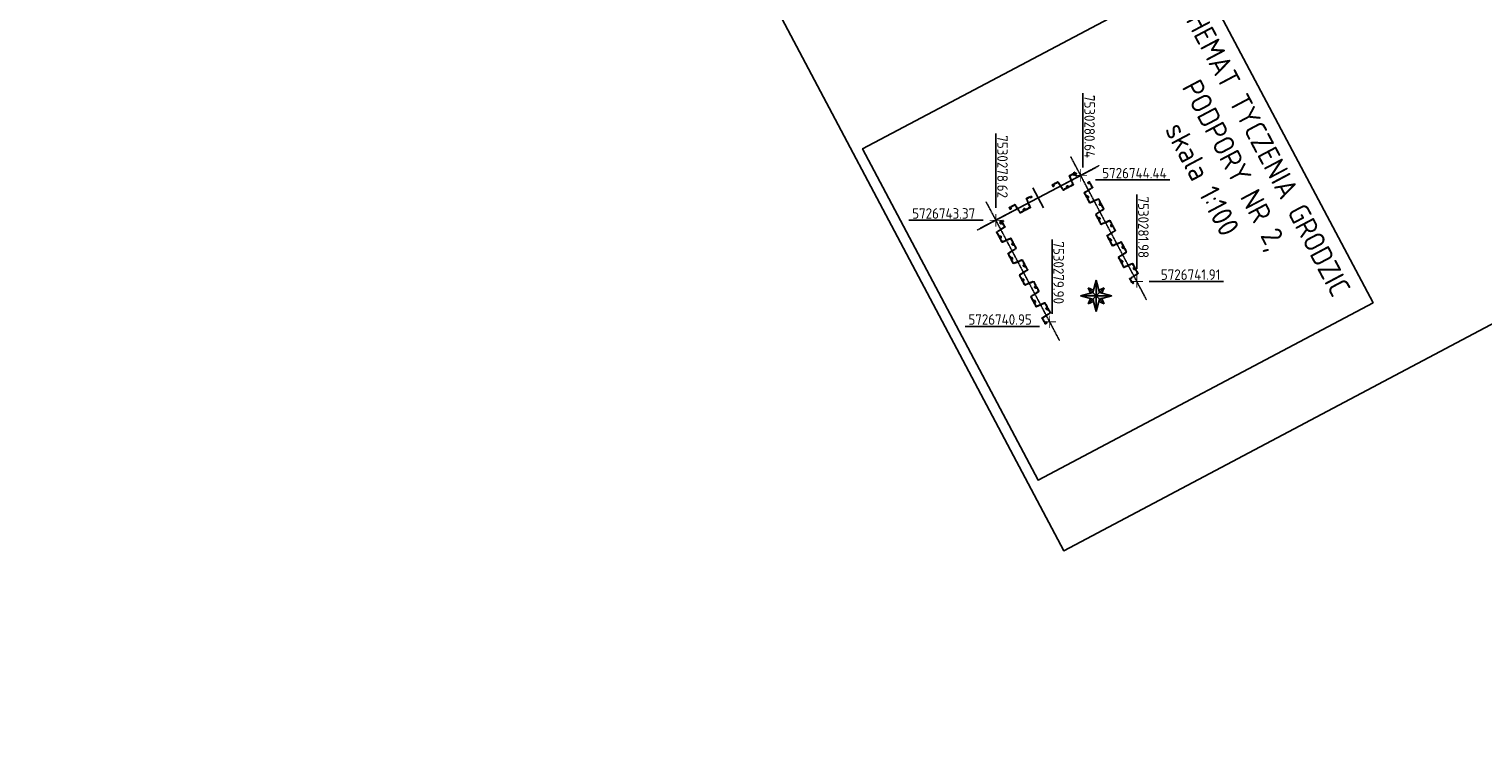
# Model space of a CAD drawing. Header units: millimetres. Extents: x -719417711 to 8331457056, y 1358857702 to 5726797456.
# Tile 41 of 71: x 7530358971 to 7530393651, y 5726571380 to 5726588266. Entities that reach past the tile are written whole.
import ezdxf

# ---------------------------------------------------------------- set-up
doc = ezdxf.new("R2010")
doc.units = ezdxf.units.MM
doc.linetypes.add('mp3', pattern=[6.25, 4.75, -1.5])
doc.linetypes.add('mp7a', pattern=[6.875, 4.75, -0.875, 0.375, -0.875])
for name, color, linetype in [('0 wymiar', 32, 'Continuous'), ('1 cienka', 4, 'Continuous'), ('2 osie 05', 4, 'mp7a'), ('3 przerywana 02', 6, 'mp3'), ('4 opis', 3, 'Continuous'), ('4 średnia', 3, 'Continuous'), ('5 gruba', 7, 'Continuous'), ('5 opis', 7, 'Continuous')]:
    doc.layers.add(name, color=color, linetype=linetype)
doc.layers.add('6 pomoc 01', color=1, linetype='Continuous', plot=False)
doc.layers.add('7 view', color=1, linetype='Continuous', plot=False)
doc.styles.add('M 1_100', font='geniso.shx', dxfattribs={"height": 250})
doc.styles.add('M 1_20', font='geniso.shx', dxfattribs={"height": 50})

# ---------------------------------------------------------------- blocks, each defined once
blk = doc.blocks.new('OG-3.4')
at = {"layer": '4 średnia', "insert": (-1913.05, 762.314), "char_height": 250, "attachment_point": 1, "style": 'M 1_100'}
blk.add_mtext_dynamic_manual_height_columns('\\pi1452.3;{\\LOG-3.4 \\P\\pi796.13;}(107,20 m n.p.m.)', width=3854.57291, gutter_width=1250, heights=[0], dxfattribs=at)
blk = doc.blocks.new('OG-3.5b')
at = {"layer": '4 średnia', "insert": (-1913.05, 762.314), "char_height": 250, "attachment_point": 1, "style": 'M 1_100'}
blk.add_mtext_dynamic_manual_height_columns('\\pi1372.8;{\\LOG-3.5b \\P\\pi796.13;}(107,00 m n.p.m.)', width=3854.57291, gutter_width=1250, heights=[0], dxfattribs=at)
blk = doc.blocks.new('OG-3.5a')
at = {"layer": '4 średnia', "insert": (-1913.05, 762.314), "char_height": 250, "attachment_point": 1, "style": 'M 1_100'}
blk.add_mtext_dynamic_manual_height_columns('\\pi1372.8;{\\LOG-3.5a \\P\\pi796.13;}(107,30 m n.p.m.)', width=3854.57291, gutter_width=1250, heights=[0], dxfattribs=at)
blk = doc.blocks.new('A$C67C76F72')
at = {"linetype": 'ByBlock'}
blk.add_lwpolyline([(7, -57), (15, -57, 0.955033), (16, -48), (12, -48, -0.326454), (11, -46), (11, -5, -0.394812), (12, -4), (26, -4, -0.302776), (27, -4), (26, -12, 0.134248), (26, -13, 0.201466), (26, -13, 0.112644), (26, -13, -0.000989), (27, -13), (33, -12, 0.229368), (34, -12), (34, 0), (34, 12, 0.229368), (33, 12), (27, 13, -0.000989), (26, 13, 0.112644), (26, 13, 0.201466), (26, 13, 0.134248), (26, 11), (27, 4, -0.302776), (26, 3), (12, 3, -0.394812), (11, 5), (14, 36), (14, 39, 0.414214), (12, 40), (1, 40, 0.414214), (1, 39), (1, 34, 0.223033), (1, 33, 0.175013), (3, 33, -0.100944), (7, 34, -0.381837), (8, 33, -0.027955), (8, 32, -0.05302), (6, 21), (-17, 21, -0.348414), (-17, 22), (-18, 33, -0.376704), (-18, 34, -0.073947), (-17, 34, -0.038016), (-14, 33, 0.131421), (-12, 33, 0.377231), (-12, 34), (-12, 39, 0.302776), (-12, 40), (-23, 40, 0.166667), (-24, 39), (-24, 37), (-22, 21, -0.256842), (-23, 17, 0.099871), (-27, 10), (-27, 8, 0.35843), (-25, 6), (-18, 6, 0.297635), (-17, 8, -0.264227), (-14, 13, -0.276596), (-4, 13, -0.26364), (0, 6), (0, -6, -0.217098), (-5, -14, -0.256723), (-11, -14, -0.081018), (-15, -11, -0.205831), (-17, -8, 0.382065), (-19, -6), (-25, -6, 0.487204), (-26, -12, 0.376288), (-3, -23, -0.190051), (0, -23, -0.325184), (2, -25), (2, -46, -0.326454), (1, -48), (-3, -48, 0.955033), (-2, -57), (6, -57)], format="xyb", dxfattribs=at)
blk = doc.blocks.new('A$C4C506A5B')
at = {"elevation": 0}
for points in [[(-2702, 1232, -0.33472), (-2677, 1252), (-2671, 1252, -0.413817), (-2669, 1250), (-2669, 1249, 0.414214), (-2667, 1247), (-2659, 1247, 0.414214), (-2657, 1249), (-2657, 1250, -0.413817), (-2655, 1252), (-2629, 1252, -0.413817), (-2627, 1250), (-2627, 1249, 0.414214), (-2625, 1247), (-2617, 1247, 0.414214), (-2615, 1249), (-2615, 1250, -0.413817), (-2613, 1252), (-2589, 1252, -0.388899), (-2585, 1248), (-2566, 1027, 0.388899), (-2562, 1023), (-2456, 1023, 0.414214), (-2452, 1027), (-2452, 1034), (-2452, 1041, -0.414214), (-2450, 1043), (-2438, 1043, -0.414214), (-2437, 1042), (-2437, 1042), (-2437, 1039, 0.255924), (-2436, 1038, 0.292221), (-2427, 1038, 0.255924), (-2426, 1039), (-2426, 1058, 0.255924), (-2427, 1059, 0.292221), (-2436, 1059, 0.255924), (-2437, 1058), (-2437, 1055), (-2437, 1055, -0.414214), (-2438, 1054), (-2450, 1054, -0.414214), (-2452, 1056), (-2452, 1059, 0.414214), (-2454, 1061), (-2461, 1061, 0.414214), (-2463, 1059), (-2463, 1054), (-2463, 1036, -0.414214), (-2465, 1034), (-2482, 1034, -0.414214), (-2484, 1036), (-2484, 1037, 0.414214), (-2486, 1039), (-2494, 1039, 0.414214), (-2496, 1037), (-2496, 1036, -0.414214), (-2498, 1034), (-2513, 1034, -0.414214), (-2515, 1036), (-2515, 1037, 0.414214), (-2517, 1039), (-2525, 1039, 0.414214), (-2527, 1037), (-2527, 1036, -0.414214), (-2529, 1034), (-2552, 1034, -0.388899), (-2556, 1038), (-2575, 1259, 0.388899), (-2579, 1263), (-2677, 1263, 0.173916), (-2701, 1254, -0.453396), (-2705, 1254, 0.658512), (-2741, 1248, 0.483077), (-2738, 1244), (-2732, 1244, 0.338563), (-2730, 1246, -0.875564), (-2713, 1243), (-2713, 1231, -0.875564), (-2730, 1229, 0.338563), (-2732, 1231), (-2738, 1231, 0.483077), (-2741, 1227, 0.88603), (-2702, 1231)], [(-2411, 1055, 0.88603), (-2450, 1059, 0.483077), (-2447, 1055), (-2441, 1055, 0.338563), (-2439, 1057, -0.875564), (-2422, 1054), (-2422, 1042, -0.875564), (-2439, 1040, 0.338563), (-2441, 1042), (-2447, 1042, 0.483077), (-2450, 1038, 0.658512), (-2415, 1032, -0.453396), (-2410, 1032, 0.173916), (-2386, 1023), (-2288, 1023, 0.388899), (-2284, 1027), (-2265, 1248, -0.388899), (-2261, 1252), (-2238, 1252, -0.414214), (-2236, 1250), (-2236, 1249, 0.414214), (-2234, 1247), (-2226, 1247, 0.414214), (-2224, 1249), (-2224, 1250, -0.414214), (-2222, 1252), (-2207, 1252, -0.414214), (-2205, 1250), (-2205, 1249, 0.414214), (-2203, 1247), (-2195, 1247, 0.414214), (-2193, 1249), (-2193, 1250, -0.414214), (-2191, 1252), (-2174, 1252, -0.414214), (-2172, 1250), (-2172, 1232), (-2172, 1226, 0.414214), (-2170, 1224), (-2163, 1224, 0.414214), (-2161, 1226), (-2161, 1230, -0.414214), (-2159, 1232), (-2147, 1232, -0.414214), (-2146, 1231), (-2146, 1231), (-2146, 1228, 0.255924), (-2145, 1227, 0.292221), (-2136, 1227, 0.255924), (-2135, 1228), (-2135, 1247, 0.255924), (-2136, 1248, 0.292221), (-2145, 1248, 0.255924), (-2146, 1247), (-2146, 1244), (-2146, 1244, -0.414214), (-2147, 1243), (-2159, 1243, -0.414214), (-2161, 1245), (-2161, 1252), (-2161, 1259, 0.414214), (-2165, 1263), (-2271, 1263, 0.388899), (-2275, 1259), (-2295, 1038, -0.388899), (-2299, 1034), (-2323, 1034, -0.413817), (-2325, 1036), (-2325, 1037, 0.414214), (-2327, 1039), (-2335, 1039, 0.414214), (-2337, 1037), (-2337, 1036, -0.413817), (-2338, 1034), (-2365, 1034, -0.413817), (-2367, 1036), (-2367, 1037, 0.414214), (-2369, 1039), (-2377, 1039, 0.414214), (-2379, 1037), (-2379, 1036, -0.413817), (-2380, 1034), (-2386, 1034, -0.33472), (-2411, 1054)], [(-2121, 1232, -0.33472), (-2096, 1252), (-2090, 1252, -0.413817), (-2089, 1250), (-2089, 1249, 0.414214), (-2087, 1247), (-2079, 1247, 0.414214), (-2077, 1249), (-2077, 1250, -0.413817), (-2075, 1252), (-2048, 1252, -0.413817), (-2047, 1250), (-2047, 1249, 0.414214), (-2045, 1247), (-2037, 1247, 0.414214), (-2035, 1249), (-2035, 1250, -0.413817), (-2033, 1252), (-2009, 1252, -0.388899), (-2005, 1248), (-1985, 1027, 0.388899), (-1981, 1023), (-1875, 1023, 0.414214), (-1871, 1027), (-1871, 1034), (-1871, 1041, -0.414214), (-1869, 1043), (-1857, 1043, -0.414214), (-1856, 1042), (-1856, 1042), (-1856, 1039, 0.255924), (-1855, 1038, 0.292221), (-1846, 1038, 0.255924), (-1845, 1039), (-1845, 1058, 0.255924), (-1846, 1059, 0.292221), (-1855, 1059, 0.255924), (-1856, 1058), (-1856, 1055), (-1856, 1055, -0.414214), (-1857, 1054), (-1869, 1054, -0.414214), (-1871, 1056), (-1871, 1059, 0.414214), (-1873, 1061), (-1880, 1061, 0.414214), (-1882, 1059), (-1882, 1054), (-1882, 1036, -0.414214), (-1884, 1034), (-1901, 1034, -0.414214), (-1903, 1036), (-1903, 1037, 0.414214), (-1905, 1039), (-1913, 1039, 0.414214), (-1915, 1037), (-1915, 1036, -0.414214), (-1917, 1034), (-1932, 1034, -0.414214), (-1934, 1036), (-1934, 1037, 0.414214), (-1936, 1039), (-1944, 1039, 0.414214), (-1946, 1037), (-1946, 1036, -0.414214), (-1948, 1034), (-1971, 1034, -0.388899), (-1975, 1038), (-1994, 1259, 0.388899), (-1998, 1263), (-2096, 1263, 0.173916), (-2120, 1254, -0.453396), (-2125, 1254, 0.658512), (-2160, 1248, 0.483077), (-2157, 1244), (-2151, 1244, 0.338563), (-2149, 1246, -0.875564), (-2132, 1243), (-2132, 1231, -0.875564), (-2149, 1229, 0.338563), (-2151, 1231), (-2157, 1231, 0.483077), (-2160, 1227, 0.88603), (-2121, 1231)], [(-1831, 1055, 0.88603), (-1869, 1059, 0.483077), (-1866, 1055), (-1861, 1055, 0.338563), (-1859, 1057, -0.875564), (-1842, 1054), (-1842, 1042, -0.875564), (-1859, 1040, 0.338563), (-1861, 1042), (-1866, 1042, 0.483077), (-1869, 1038, 0.658512), (-1834, 1032, -0.453396), (-1830, 1032, 0.173916), (-1806, 1023), (-1708, 1023, 0.388899), (-1704, 1027), (-1685, 1248, -0.388899), (-1681, 1252), (-1658, 1252, -0.414214), (-1656, 1250), (-1656, 1249, 0.414214), (-1654, 1247), (-1646, 1247, 0.414214), (-1644, 1249), (-1644, 1250, -0.414214), (-1642, 1252), (-1627, 1252, -0.414214), (-1625, 1250), (-1625, 1249, 0.414214), (-1623, 1247), (-1615, 1247, 0.414214), (-1613, 1249), (-1613, 1250, -0.414214), (-1611, 1252), (-1594, 1252, -0.414214), (-1592, 1250), (-1592, 1232), (-1592, 1226, 0.414214), (-1590, 1224), (-1583, 1224, 0.414214), (-1581, 1226), (-1581, 1230, -0.414214), (-1579, 1232), (-1567, 1232, -0.414214), (-1566, 1231), (-1566, 1231), (-1566, 1228, 0.255924), (-1565, 1227, 0.292221), (-1556, 1227, 0.255924), (-1555, 1228), (-1555, 1247, 0.255924), (-1556, 1248, 0.292221), (-1565, 1248, 0.255924), (-1566, 1247), (-1566, 1244), (-1566, 1244, -0.414214), (-1567, 1243), (-1579, 1243, -0.414214), (-1581, 1245), (-1581, 1252), (-1581, 1259, 0.414214), (-1585, 1263), (-1691, 1263, 0.388899), (-1695, 1259), (-1714, 1038, -0.388899), (-1718, 1034), (-1742, 1034, -0.413817), (-1744, 1036), (-1744, 1037, 0.414214), (-1746, 1039), (-1754, 1039, 0.414214), (-1756, 1037), (-1756, 1036, -0.413817), (-1758, 1034), (-1784, 1034, -0.413817), (-1786, 1036), (-1786, 1037, 0.414214), (-1788, 1039), (-1796, 1039, 0.414214), (-1798, 1037), (-1798, 1036, -0.413817), (-1800, 1034), (-1805, 1034, -0.33472), (-1831, 1054)], [(-1541, 1232, -0.33472), (-1515, 1252), (-1510, 1252, -0.413817), (-1508, 1250), (-1508, 1249, 0.414214), (-1506, 1247), (-1498, 1247, 0.414214), (-1496, 1249), (-1496, 1250, -0.413817), (-1494, 1252), (-1468, 1252, -0.413817), (-1466, 1250), (-1466, 1249, 0.414214), (-1464, 1247), (-1456, 1247, 0.414214), (-1454, 1249), (-1454, 1250, -0.413817), (-1452, 1252), (-1428, 1252, -0.388899), (-1424, 1248), (-1405, 1027, 0.388899), (-1401, 1023), (-1295, 1023, 0.414214), (-1291, 1027), (-1291, 1034), (-1291, 1041, -0.414214), (-1289, 1043), (-1277, 1043, -0.414214), (-1276, 1042), (-1276, 1042), (-1276, 1039, 0.255924), (-1275, 1038, 0.292221), (-1266, 1038, 0.255924), (-1265, 1039), (-1265, 1058, 0.255924), (-1266, 1059, 0.292221), (-1275, 1059, 0.255924), (-1276, 1058), (-1276, 1055), (-1276, 1055, -0.414214), (-1277, 1054), (-1289, 1054, -0.414214), (-1291, 1056), (-1291, 1059, 0.414214), (-1293, 1061), (-1300, 1061, 0.414214), (-1302, 1059), (-1302, 1054), (-1302, 1036, -0.414214), (-1304, 1034), (-1321, 1034, -0.414214), (-1323, 1036), (-1323, 1037, 0.414214), (-1325, 1039), (-1333, 1039, 0.414214), (-1335, 1037), (-1335, 1036, -0.414214), (-1337, 1034), (-1352, 1034, -0.414214), (-1354, 1036), (-1354, 1037, 0.414214), (-1356, 1039), (-1364, 1039, 0.414214), (-1366, 1037), (-1366, 1036, -0.414214), (-1368, 1034), (-1391, 1034, -0.388899), (-1395, 1038), (-1414, 1259, 0.388899), (-1418, 1263), (-1516, 1263, 0.173916), (-1540, 1254, -0.453396), (-1544, 1254, 0.658512), (-1579, 1248, 0.483077), (-1576, 1244), (-1571, 1244, 0.338563), (-1569, 1246, -0.875564), (-1552, 1243), (-1552, 1231, -0.875564), (-1569, 1229, 0.338563), (-1571, 1231), (-1576, 1231, 0.483077), (-1579, 1227, 0.88603), (-1541, 1231)], [(-1251, 1055, 0.88603), (-1290, 1059, 0.483077), (-1287, 1055), (-1281, 1055, 0.338563), (-1279, 1057, -0.875564), (-1262, 1054), (-1262, 1042, -0.875564), (-1279, 1040, 0.338563), (-1281, 1042), (-1287, 1042, 0.483077), (-1290, 1038, 0.658512), (-1255, 1032, -0.453396), (-1250, 1032, 0.173916), (-1226, 1023), (-1128, 1023, 0.388899), (-1124, 1027), (-1105, 1248, -0.388899), (-1101, 1252), (-1078, 1252, -0.414214), (-1076, 1250), (-1076, 1249, 0.414214), (-1074, 1247), (-1066, 1247, 0.414214), (-1064, 1249), (-1064, 1250, -0.414214), (-1062, 1252), (-1047, 1252, -0.414214), (-1045, 1250), (-1045, 1249, 0.414214), (-1043, 1247), (-1035, 1247, 0.414214), (-1033, 1249), (-1033, 1250, -0.414214), (-1031, 1252), (-1014, 1252, -0.414214), (-1012, 1250), (-1012, 1232), (-1012, 1226, 0.414214), (-1010, 1224), (-1003, 1224, 0.414214), (-1001, 1226), (-1001, 1230, -0.414214), (-999, 1232), (-987, 1232, -0.414214), (-986, 1231), (-986, 1231), (-986, 1228, 0.255924), (-985, 1227, 0.292221), (-976, 1227, 0.255924), (-975, 1228), (-975, 1247, 0.255924), (-976, 1248, 0.292221), (-985, 1248, 0.255924), (-986, 1247), (-986, 1244), (-986, 1244, -0.414214), (-987, 1243), (-999, 1243, -0.414214), (-1001, 1245), (-1001, 1252), (-1001, 1259, 0.414214), (-1005, 1263), (-1111, 1263, 0.388899), (-1115, 1259), (-1135, 1038, -0.388899), (-1139, 1034), (-1163, 1034, -0.413817), (-1165, 1036), (-1165, 1037, 0.414214), (-1167, 1039), (-1175, 1039, 0.414214), (-1177, 1037), (-1177, 1036, -0.413817), (-1179, 1034), (-1205, 1034, -0.413817), (-1207, 1036), (-1207, 1037, 0.414214), (-1209, 1039), (-1217, 1039, 0.414214), (-1219, 1037), (-1219, 1036, -0.413817), (-1221, 1034), (-1226, 1034, -0.33472), (-1251, 1054)], [(-961, 1232, -0.33472), (-936, 1252), (-931, 1252, -0.413817), (-929, 1250), (-929, 1249, 0.414214), (-927, 1247), (-919, 1247, 0.414214), (-917, 1249), (-917, 1250, -0.413817), (-915, 1252), (-889, 1252, -0.413817), (-887, 1250), (-887, 1249, 0.414214), (-885, 1247), (-877, 1247, 0.414214), (-875, 1249), (-875, 1250, -0.413817), (-873, 1252), (-849, 1252, -0.388899), (-845, 1248), (-825, 1027, 0.388899), (-821, 1023), (-715, 1023, 0.414214), (-711, 1027), (-711, 1034), (-711, 1041, -0.414214), (-709, 1043), (-697, 1043, -0.414214), (-696, 1042), (-696, 1042), (-696, 1039, 0.255924), (-695, 1038, 0.292221), (-686, 1038, 0.255924), (-685, 1039), (-685, 1058, 0.255924), (-686, 1059, 0.292221), (-695, 1059, 0.255924), (-696, 1058), (-696, 1055), (-696, 1055, -0.414214), (-697, 1054), (-709, 1054, -0.414214), (-711, 1056), (-711, 1059, 0.414214), (-713, 1061), (-720, 1061, 0.414214), (-722, 1059), (-722, 1054), (-722, 1036, -0.414214), (-724, 1034), (-741, 1034, -0.414214), (-743, 1036), (-743, 1037, 0.414214), (-745, 1039), (-753, 1039, 0.414214), (-755, 1037), (-755, 1036, -0.414214), (-757, 1034), (-772, 1034, -0.414214), (-774, 1036), (-774, 1037, 0.414214), (-776, 1039), (-784, 1039, 0.414214), (-786, 1037), (-786, 1036, -0.414214), (-788, 1034), (-811, 1034, -0.388899), (-815, 1038), (-834, 1259, 0.388899), (-838, 1263), (-936, 1263, 0.173916), (-960, 1254, -0.453396), (-965, 1254, 0.658512), (-1000, 1248, 0.483077), (-997, 1244), (-991, 1244, 0.338563), (-989, 1246, -0.875564), (-972, 1243), (-972, 1231, -0.875564), (-989, 1229, 0.338563), (-991, 1231), (-997, 1231, 0.483077), (-1000, 1227, 0.88603), (-961, 1231)], [(-672, 1055, 0.88603), (-710, 1059, 0.483077), (-707, 1055), (-701, 1055, 0.338563), (-699, 1057, -0.875564), (-683, 1054), (-683, 1042, -0.875564), (-699, 1040, 0.338563), (-701, 1042), (-707, 1042, 0.483077), (-710, 1038, 0.658512), (-675, 1032, -0.453396), (-670, 1032, 0.173916), (-646, 1023), (-549, 1023, 0.388899), (-545, 1027), (-525, 1248, -0.388899), (-521, 1252), (-498, 1252, -0.414214), (-496, 1250), (-496, 1249, 0.414214), (-494, 1247), (-486, 1247, 0.414214), (-484, 1249), (-484, 1250, -0.414214), (-482, 1252), (-467, 1252, -0.414214), (-465, 1250), (-465, 1249, 0.414214), (-463, 1247), (-455, 1247, 0.414214), (-453, 1249), (-453, 1250, -0.414214), (-451, 1252), (-435, 1252, -0.414214), (-433, 1250), (-433, 1232), (-433, 1226, 0.414214), (-431, 1224), (-424, 1224, 0.414214), (-422, 1226), (-422, 1230, -0.414214), (-420, 1232), (-408, 1232, -0.414214), (-407, 1231), (-407, 1231), (-407, 1228, 0.255924), (-406, 1227, 0.292221), (-396, 1227, 0.255924), (-396, 1228), (-396, 1247, 0.255924), (-396, 1248, 0.292221), (-406, 1248, 0.255924), (-407, 1247), (-407, 1244), (-407, 1244, -0.414214), (-408, 1243), (-420, 1243, -0.414214), (-422, 1245), (-422, 1252), (-422, 1259, 0.414214), (-426, 1263), (-531, 1263, 0.388899), (-535, 1259), (-555, 1038, -0.388899), (-559, 1034), (-583, 1034, -0.413817), (-585, 1036), (-585, 1037, 0.414214), (-587, 1039), (-595, 1039, 0.414214), (-597, 1037), (-597, 1036, -0.413817), (-599, 1034), (-625, 1034, -0.413817), (-627, 1036), (-627, 1037, 0.414214), (-629, 1039), (-637, 1039, 0.414214), (-639, 1037), (-639, 1036, -0.413817), (-641, 1034), (-646, 1034, -0.33472), (-671, 1054)], [(-381, 1232, -0.33472), (-356, 1252), (-351, 1252, -0.413817), (-349, 1250), (-349, 1249, 0.414214), (-347, 1247), (-339, 1247, 0.414214), (-337, 1249), (-337, 1250, -0.413817), (-335, 1252), (-309, 1252, -0.413817), (-307, 1250), (-307, 1249, 0.414214), (-305, 1247), (-297, 1247, 0.414214), (-295, 1249), (-295, 1250, -0.413817), (-293, 1252), (-269, 1252, -0.388899), (-265, 1248), (-245, 1027, 0.388899), (-241, 1023), (-136, 1023, 0.414214), (-132, 1027), (-132, 1034), (-132, 1041, -0.414214), (-130, 1043), (-118, 1043, -0.414214), (-117, 1042), (-117, 1042), (-117, 1039, 0.255924), (-116, 1038, 0.292221), (-106, 1038, 0.255924), (-106, 1039), (-106, 1058, 0.255924), (-106, 1059, 0.292221), (-116, 1059, 0.255924), (-117, 1058), (-117, 1055), (-117, 1055, -0.414214), (-118, 1054), (-130, 1054, -0.414214), (-132, 1056), (-132, 1059, 0.414214), (-134, 1061), (-141, 1061, 0.414214), (-143, 1059), (-143, 1054), (-143, 1036, -0.414214), (-145, 1034), (-161, 1034, -0.414214), (-163, 1036), (-163, 1037, 0.414214), (-165, 1039), (-173, 1039, 0.414214), (-175, 1037), (-175, 1036, -0.414214), (-177, 1034), (-192, 1034, -0.414214), (-194, 1036), (-194, 1037, 0.414214), (-196, 1039), (-204, 1039, 0.414214), (-206, 1037), (-206, 1036, -0.414214), (-208, 1034), (-231, 1034, -0.388899), (-235, 1038), (-255, 1259, 0.388899), (-259, 1263), (-356, 1263, 0.173916), (-380, 1254, -0.453396), (-385, 1254, 0.658512), (-420, 1248, 0.483077), (-417, 1244), (-411, 1244, 0.338563), (-409, 1246, -0.875564), (-393, 1243), (-393, 1231, -0.875564), (-409, 1229, 0.338563), (-411, 1231), (-417, 1231, 0.483077), (-420, 1227, 0.88603), (-382, 1231)]]:
    blk.add_lwpolyline(points, format="xyb", close=True, dxfattribs=at)
for points in [[(88, 688, -0.88603), (84, 726, -0.483077), (88, 723), (88, 717, -0.338563), (86, 715, 0.875564), (89, 699), (101, 699, 0.875564), (103, 715, -0.338563), (101, 717), (101, 723, -0.483077), (105, 726, -0.658512), (111, 691, 0.453396), (111, 686, -0.173916), (120, 662), (120, 565, -0.388899), (116, 561), (-105, 541, 0.388899), (-109, 537), (-109, 514, 0.414214), (-107, 512), (-106, 512, -0.414214), (-104, 510), (-104, 502, -0.414214), (-106, 500), (-107, 500, 0.414214), (-109, 498), (-109, 483, 0.414214), (-107, 481), (-106, 481, -0.414214), (-104, 479), (-104, 471, -0.414214), (-106, 469), (-107, 469, 0.414214), (-109, 467), (-109, 451, 0.414214), (-107, 449), (-89, 449), (-84, 449, -0.414214), (-82, 447), (-82, 440, -0.414214), (-84, 438), (-87, 438, 0.414214), (-89, 436), (-89, 424, 0.414214), (-88, 423), (-88, 423), (-85, 423, -0.255924), (-84, 422, -0.292221), (-84, 413, -0.255924), (-85, 412), (-104, 412, -0.255924), (-105, 413, -0.292221), (-105, 422, -0.255924), (-104, 423), (-101, 423), (-101, 423, 0.414214), (-100, 424), (-100, 436, 0.414214), (-102, 438), (-109, 438), (-116, 438, -0.414214), (-120, 442), (-120, 547, -0.388899), (-116, 551), (105, 571, 0.388899), (109, 575), (109, 599, 0.413817), (107, 601), (106, 601, -0.414214), (104, 603), (104, 611, -0.414214), (106, 613), (107, 613, 0.413817), (109, 615), (109, 641, 0.413817), (107, 643), (106, 643, -0.414214), (104, 645), (104, 653, -0.414214), (106, 655), (107, 655, 0.413817), (109, 657), (109, 662, 0.33472), (89, 688)], [(-89, 398, 0.33472), (-109, 372), (-109, 367, 0.413817), (-107, 365), (-106, 365, -0.414214), (-104, 363), (-104, 355, -0.414214), (-106, 353), (-107, 353, 0.413817), (-109, 351), (-109, 325, 0.413817), (-107, 323), (-106, 323, -0.414214), (-104, 321), (-104, 313, -0.414214), (-106, 311), (-107, 311, 0.413817), (-109, 309), (-109, 285, 0.388899), (-105, 281), (116, 261, -0.388899), (120, 257), (120, 152, -0.414214), (116, 148), (109, 148), (102, 148, 0.414214), (100, 146), (100, 134, 0.414214), (101, 133), (101, 133), (104, 133, -0.255924), (105, 132, -0.292221), (105, 123, -0.255924), (104, 122), (85, 122, -0.255924), (84, 123, -0.292221), (84, 132, -0.255924), (85, 133), (88, 133), (88, 133, 0.414214), (89, 134), (89, 146, 0.414214), (87, 148), (84, 148, -0.414214), (82, 150), (82, 157, -0.414214), (84, 159), (89, 159), (107, 159, 0.414214), (109, 161), (109, 177, 0.414214), (107, 179), (106, 179, -0.414214), (104, 181), (104, 189, -0.414214), (106, 191), (107, 191, 0.414214), (109, 193), (109, 208, 0.414214), (107, 210), (106, 210, -0.414214), (104, 212), (104, 220, -0.414214), (106, 222), (107, 222, 0.414214), (109, 224), (109, 247, 0.388899), (105, 251), (-116, 271, -0.388899), (-120, 275), (-120, 372, -0.173916), (-111, 396, 0.453396), (-111, 401, -0.658512), (-105, 436, -0.483077), (-101, 433), (-101, 427, -0.338563), (-103, 425, 0.875564), (-101, 409), (-89, 409, 0.875564), (-86, 425, -0.338563), (-88, 427), (-88, 433, -0.483077), (-84, 436, -0.88603), (-88, 398)], [(88, -472, -0.88603), (84, -434, -0.483077), (88, -437), (88, -443, -0.338563), (86, -445, 0.875564), (89, -461), (101, -461, 0.875564), (103, -445, -0.338563), (101, -443), (101, -437, -0.483077), (105, -434, -0.658512), (111, -469, 0.453396), (111, -474, -0.173916), (120, -498), (120, -595, -0.388899), (116, -599), (-105, -619, 0.388899), (-109, -623), (-109, -646, 0.414214), (-107, -648), (-106, -648, -0.414214), (-104, -650), (-104, -658, -0.414214), (-106, -660), (-107, -660, 0.414214), (-109, -662), (-109, -677, 0.414214), (-107, -679), (-106, -679, -0.414214), (-104, -681), (-104, -689, -0.414214), (-106, -691), (-107, -691, 0.414214), (-109, -693), (-109, -709, 0.414214), (-107, -711), (-89, -711), (-84, -711, -0.414214), (-82, -713), (-82, -720, -0.414214), (-84, -722), (-87, -722, 0.414214), (-89, -724), (-89, -736, 0.414214), (-88, -737), (-88, -737), (-85, -737, -0.255924), (-84, -738, -0.292221), (-84, -747, -0.255924), (-85, -748), (-104, -748, -0.255924), (-105, -747, -0.292221), (-105, -738, -0.255924), (-104, -737), (-101, -737), (-101, -737, 0.414214), (-100, -736), (-100, -724, 0.414214), (-102, -722), (-109, -722), (-116, -722, -0.414214), (-120, -718), (-120, -613, -0.388899), (-116, -609), (105, -589, 0.388899), (109, -585), (109, -561, 0.413817), (107, -559), (106, -559, -0.414214), (104, -557), (104, -549, -0.414214), (106, -547), (107, -547, 0.413817), (109, -545), (109, -519, 0.413817), (107, -517), (106, -517, -0.414214), (104, -515), (104, -507, -0.414214), (106, -505), (107, -505, 0.413817), (109, -503), (109, -498, 0.33472), (89, -472)], [(-2587, -1233, -0.88603), (-2549, -1229, -0.483077), (-2552, -1232), (-2558, -1232, -0.338563), (-2560, -1231, 0.875564), (-2576, -1233), (-2576, -1245, 0.875564), (-2560, -1247, -0.338563), (-2558, -1246), (-2552, -1246, -0.483077), (-2549, -1249, -0.658512), (-2584, -1256, 0.453396), (-2589, -1255, -0.173916), (-2613, -1264), (-2710, -1264, -0.388899), (-2714, -1261), (-2734, -1039, 0.388899), (-2738, -1035), (-2761, -1035, 0.414214), (-2763, -1037), (-2763, -1038, -0.414214), (-2765, -1040), (-2773, -1040, -0.414214), (-2775, -1038), (-2775, -1037, 0.414214), (-2777, -1035), (-2792, -1035, 0.414214), (-2794, -1037), (-2794, -1038, -0.414214), (-2796, -1040), (-2804, -1040, -0.414214), (-2806, -1038), (-2806, -1037, 0.414214), (-2808, -1035), (-2824, -1035, 0.414214), (-2826, -1037), (-2826, -1055), (-2826, -1061, -0.414214), (-2828, -1063), (-2835, -1063, -0.414214), (-2837, -1061), (-2837, -1057, 0.414214), (-2839, -1055), (-2851, -1055, 0.414214), (-2852, -1056), (-2852, -1057), (-2852, -1059, -0.255924), (-2853, -1061, -0.292221), (-2862, -1061, -0.255924), (-2863, -1059), (-2863, -1041, -0.255924), (-2862, -1039, -0.292221), (-2853, -1039, -0.255924), (-2852, -1041), (-2852, -1043), (-2852, -1043, 0.414214), (-2851, -1044), (-2839, -1044, 0.414214), (-2837, -1042), (-2837, -1035), (-2837, -1028, -0.414214), (-2833, -1024), (-2728, -1024, -0.388899), (-2724, -1028), (-2704, -1250, 0.388899), (-2700, -1253), (-2676, -1253, 0.413817), (-2674, -1251), (-2674, -1250, -0.414214), (-2672, -1248), (-2664, -1248, -0.414214), (-2662, -1250), (-2662, -1251, 0.413817), (-2660, -1253), (-2634, -1253, 0.413817), (-2632, -1251), (-2632, -1250, -0.414214), (-2630, -1248), (-2622, -1248, -0.414214), (-2620, -1250), (-2620, -1251, 0.413817), (-2618, -1253), (-2613, -1253, 0.33472), (-2587, -1233)], [(-2298, -1056, 0.33472), (-2323, -1035), (-2329, -1035, 0.413817), (-2331, -1037), (-2331, -1038, -0.414214), (-2333, -1040), (-2341, -1040, -0.414214), (-2343, -1038), (-2343, -1037, 0.413817), (-2345, -1035), (-2371, -1035, 0.413817), (-2373, -1037), (-2373, -1038, -0.414214), (-2375, -1040), (-2383, -1040, -0.414214), (-2385, -1038), (-2385, -1037, 0.413817), (-2387, -1035), (-2411, -1035, 0.388899), (-2415, -1039), (-2434, -1261, -0.388899), (-2438, -1264), (-2544, -1264, -0.414214), (-2548, -1260), (-2548, -1253), (-2548, -1246, 0.414214), (-2550, -1244), (-2562, -1244, 0.414214), (-2563, -1245), (-2563, -1246), (-2563, -1248, -0.255924), (-2564, -1250, -0.292221), (-2573, -1250, -0.255924), (-2574, -1248), (-2574, -1230, -0.255924), (-2573, -1228, -0.292221), (-2564, -1228, -0.255924), (-2563, -1230), (-2563, -1232), (-2563, -1232, 0.414214), (-2562, -1233), (-2550, -1233, 0.414214), (-2548, -1231), (-2548, -1228, -0.414214), (-2546, -1226), (-2539, -1226, -0.414214), (-2537, -1228), (-2537, -1233), (-2537, -1251, 0.414214), (-2535, -1253), (-2518, -1253, 0.414214), (-2516, -1251), (-2516, -1250, -0.414214), (-2514, -1248), (-2506, -1248, -0.414214), (-2504, -1250), (-2504, -1251, 0.414214), (-2502, -1253), (-2487, -1253, 0.414214), (-2485, -1251), (-2485, -1250, -0.414214), (-2483, -1248), (-2475, -1248, -0.414214), (-2473, -1250), (-2473, -1251, 0.414214), (-2471, -1253), (-2448, -1253, 0.388899), (-2444, -1250), (-2425, -1028, -0.388899), (-2421, -1024), (-2323, -1024, -0.173916), (-2299, -1034, 0.453396), (-2295, -1033, -0.658512), (-2259, -1040, -0.483077), (-2262, -1043), (-2268, -1043, -0.338563), (-2270, -1042, 0.875564), (-2287, -1044), (-2287, -1056, 0.875564), (-2270, -1058, -0.338563), (-2268, -1057), (-2262, -1057, -0.483077), (-2259, -1060, -0.88603), (-2298, -1056)], [(-2008, -1233, -0.88603), (-1969, -1229, -0.483077), (-1972, -1232), (-1978, -1232, -0.338563), (-1980, -1231, 0.875564), (-1997, -1233), (-1997, -1245, 0.875564), (-1980, -1247, -0.338563), (-1978, -1246), (-1972, -1246, -0.483077), (-1969, -1249, -0.658512), (-2005, -1256, 0.453396), (-2009, -1255, -0.173916), (-2033, -1264), (-2131, -1264, -0.388899), (-2135, -1261), (-2154, -1039, 0.388899), (-2158, -1035), (-2181, -1035, 0.414214), (-2183, -1037), (-2183, -1038, -0.414214), (-2185, -1040), (-2193, -1040, -0.414214), (-2195, -1038), (-2195, -1037, 0.414214), (-2197, -1035), (-2212, -1035, 0.414214), (-2214, -1037), (-2214, -1038, -0.414214), (-2216, -1040), (-2224, -1040, -0.414214), (-2226, -1038), (-2226, -1037, 0.414214), (-2228, -1035), (-2245, -1035, 0.414214), (-2247, -1037), (-2247, -1055), (-2247, -1061, -0.414214), (-2249, -1063), (-2256, -1063, -0.414214), (-2258, -1061), (-2258, -1057, 0.414214), (-2260, -1055), (-2272, -1055, 0.414214), (-2273, -1056), (-2273, -1057), (-2273, -1059, -0.255924), (-2274, -1061, -0.292221), (-2283, -1061, -0.255924), (-2284, -1059), (-2284, -1041, -0.255924), (-2283, -1039, -0.292221), (-2274, -1039, -0.255924), (-2273, -1041), (-2273, -1043), (-2273, -1043, 0.414214), (-2272, -1044), (-2260, -1044, 0.414214), (-2258, -1042), (-2258, -1035), (-2258, -1028, -0.414214), (-2254, -1024), (-2148, -1024, -0.388899), (-2144, -1028), (-2125, -1250, 0.388899), (-2121, -1253), (-2097, -1253, 0.413817), (-2095, -1251), (-2095, -1250, -0.414214), (-2093, -1248), (-2085, -1248, -0.414214), (-2083, -1250), (-2083, -1251, 0.413817), (-2081, -1253), (-2055, -1253, 0.413817), (-2053, -1251), (-2053, -1250, -0.414214), (-2051, -1248), (-2043, -1248, -0.414214), (-2041, -1250), (-2041, -1251, 0.413817), (-2039, -1253), (-2033, -1253, 0.33472), (-2008, -1233)], [(-1718, -1056, 0.33472), (-1744, -1035), (-1749, -1035, 0.413817), (-1751, -1037), (-1751, -1038, -0.414214), (-1753, -1040), (-1761, -1040, -0.414214), (-1763, -1038), (-1763, -1037, 0.413817), (-1765, -1035), (-1791, -1035, 0.413817), (-1793, -1037), (-1793, -1038, -0.414214), (-1795, -1040), (-1803, -1040, -0.414214), (-1805, -1038), (-1805, -1037, 0.413817), (-1807, -1035), (-1831, -1035, 0.388899), (-1835, -1039), (-1854, -1261, -0.388899), (-1858, -1264), (-1964, -1264, -0.414214), (-1968, -1260), (-1968, -1253), (-1968, -1246, 0.414214), (-1970, -1244), (-1982, -1244, 0.414214), (-1983, -1245), (-1983, -1246), (-1983, -1248, -0.255924), (-1984, -1250, -0.292221), (-1993, -1250, -0.255924), (-1994, -1248), (-1994, -1230, -0.255924), (-1993, -1228, -0.292221), (-1984, -1228, -0.255924), (-1983, -1230), (-1983, -1232), (-1983, -1232, 0.414214), (-1982, -1233), (-1970, -1233, 0.414214), (-1968, -1231), (-1968, -1228, -0.414214), (-1966, -1226), (-1959, -1226, -0.414214), (-1957, -1228), (-1957, -1233), (-1957, -1251, 0.414214), (-1955, -1253), (-1939, -1253, 0.414214), (-1937, -1251), (-1937, -1250, -0.414214), (-1935, -1248), (-1927, -1248, -0.414214), (-1925, -1250), (-1925, -1251, 0.414214), (-1923, -1253), (-1908, -1253, 0.414214), (-1906, -1251), (-1906, -1250, -0.414214), (-1904, -1248), (-1896, -1248, -0.414214), (-1894, -1250), (-1894, -1251, 0.414214), (-1892, -1253), (-1869, -1253, 0.388899), (-1865, -1250), (-1845, -1028, -0.388899), (-1841, -1024), (-1744, -1024, -0.173916), (-1720, -1034, 0.453396), (-1715, -1033, -0.658512), (-1680, -1040, -0.483077), (-1683, -1043), (-1689, -1043, -0.338563), (-1691, -1042, 0.875564), (-1707, -1044), (-1707, -1056, 0.875564), (-1691, -1058, -0.338563), (-1689, -1057), (-1683, -1057, -0.483077), (-1680, -1060, -0.88603), (-1718, -1056)], [(-1428, -1233, -0.88603), (-1390, -1229, -0.483077), (-1393, -1232), (-1399, -1232, -0.338563), (-1401, -1231, 0.875564), (-1417, -1233), (-1417, -1245, 0.875564), (-1401, -1247, -0.338563), (-1399, -1246), (-1393, -1246, -0.483077), (-1390, -1249, -0.658512), (-1425, -1256, 0.453396), (-1430, -1255, -0.173916), (-1454, -1264), (-1551, -1264, -0.388899), (-1555, -1261), (-1575, -1039, 0.388899), (-1579, -1035), (-1602, -1035, 0.414214), (-1604, -1037), (-1604, -1038, -0.414214), (-1606, -1040), (-1614, -1040, -0.414214), (-1616, -1038), (-1616, -1037, 0.414214), (-1618, -1035), (-1633, -1035, 0.414214), (-1635, -1037), (-1635, -1038, -0.414214), (-1637, -1040), (-1645, -1040, -0.414214), (-1647, -1038), (-1647, -1037, 0.414214), (-1649, -1035), (-1665, -1035, 0.414214), (-1667, -1037), (-1667, -1055), (-1667, -1061, -0.414214), (-1669, -1063), (-1676, -1063, -0.414214), (-1678, -1061), (-1678, -1057, 0.414214), (-1680, -1055), (-1692, -1055, 0.414214), (-1693, -1056), (-1693, -1057), (-1693, -1059, -0.255924), (-1694, -1061, -0.292221), (-1703, -1061, -0.255924), (-1704, -1059), (-1704, -1041, -0.255924), (-1703, -1039, -0.292221), (-1694, -1039, -0.255924), (-1693, -1041), (-1693, -1043), (-1693, -1043, 0.414214), (-1692, -1044), (-1680, -1044, 0.414214), (-1678, -1042), (-1678, -1035), (-1678, -1028, -0.414214), (-1674, -1024), (-1568, -1024, -0.388899), (-1564, -1028), (-1545, -1250, 0.388899), (-1541, -1253), (-1517, -1253, 0.413817), (-1515, -1251), (-1515, -1250, -0.414214), (-1513, -1248), (-1505, -1248, -0.414214), (-1503, -1250), (-1503, -1251, 0.413817), (-1501, -1253), (-1475, -1253, 0.413817), (-1473, -1251), (-1473, -1250, -0.414214), (-1471, -1248), (-1463, -1248, -0.414214), (-1461, -1250), (-1461, -1251, 0.413817), (-1459, -1253), (-1454, -1253, 0.33472), (-1428, -1233)], [(-1138, -1056, 0.33472), (-1163, -1035), (-1169, -1035, 0.413817), (-1171, -1037), (-1171, -1038, -0.414214), (-1173, -1040), (-1181, -1040, -0.414214), (-1183, -1038), (-1183, -1037, 0.413817), (-1185, -1035), (-1211, -1035, 0.413817), (-1213, -1037), (-1213, -1038, -0.414214), (-1215, -1040), (-1223, -1040, -0.414214), (-1225, -1038), (-1225, -1037, 0.413817), (-1227, -1035), (-1251, -1035, 0.388899), (-1255, -1039), (-1274, -1261, -0.388899), (-1278, -1264), (-1384, -1264, -0.414214), (-1388, -1260), (-1388, -1253), (-1388, -1246, 0.414214), (-1390, -1244), (-1402, -1244, 0.414214), (-1403, -1245), (-1403, -1246), (-1403, -1248, -0.255924), (-1404, -1250, -0.292221), (-1413, -1250, -0.255924), (-1414, -1248), (-1414, -1230, -0.255924), (-1413, -1228, -0.292221), (-1404, -1228, -0.255924), (-1403, -1230), (-1403, -1232), (-1403, -1232, 0.414214), (-1402, -1233), (-1390, -1233, 0.414214), (-1388, -1231), (-1388, -1228, -0.414214), (-1386, -1226), (-1379, -1226, -0.414214), (-1377, -1228), (-1377, -1233), (-1377, -1251, 0.414214), (-1375, -1253), (-1358, -1253, 0.414214), (-1356, -1251), (-1356, -1250, -0.414214), (-1354, -1248), (-1346, -1248, -0.414214), (-1344, -1250), (-1344, -1251, 0.414214), (-1342, -1253), (-1327, -1253, 0.414214), (-1325, -1251), (-1325, -1250, -0.414214), (-1323, -1248), (-1315, -1248, -0.414214), (-1313, -1250), (-1313, -1251, 0.414214), (-1311, -1253), (-1288, -1253, 0.388899), (-1284, -1250), (-1265, -1028, -0.388899), (-1261, -1024), (-1163, -1024, -0.173916), (-1139, -1034, 0.453396), (-1135, -1033, -0.658512), (-1099, -1040, -0.483077), (-1102, -1043), (-1108, -1043, -0.338563), (-1110, -1042, 0.875564), (-1127, -1044), (-1127, -1056, 0.875564), (-1110, -1058, -0.338563), (-1108, -1057), (-1102, -1057, -0.483077), (-1099, -1060, -0.88603), (-1138, -1056)], [(-848, -1233, -0.88603), (-809, -1229, -0.483077), (-812, -1232), (-818, -1232, -0.338563), (-820, -1231, 0.875564), (-837, -1233), (-837, -1245, 0.875564), (-820, -1247, -0.338563), (-818, -1246), (-812, -1246, -0.483077), (-809, -1249, -0.658512), (-845, -1256, 0.453396), (-849, -1255, -0.173916), (-873, -1264), (-971, -1264, -0.388899), (-975, -1261), (-994, -1039, 0.388899), (-998, -1035), (-1021, -1035, 0.414214), (-1023, -1037), (-1023, -1038, -0.414214), (-1025, -1040), (-1033, -1040, -0.414214), (-1035, -1038), (-1035, -1037, 0.414214), (-1037, -1035), (-1052, -1035, 0.414214), (-1054, -1037), (-1054, -1038, -0.414214), (-1056, -1040), (-1064, -1040, -0.414214), (-1066, -1038), (-1066, -1037, 0.414214), (-1068, -1035), (-1085, -1035, 0.414214), (-1087, -1037), (-1087, -1055), (-1087, -1061, -0.414214), (-1089, -1063), (-1096, -1063, -0.414214), (-1098, -1061), (-1098, -1057, 0.414214), (-1100, -1055), (-1112, -1055, 0.414214), (-1113, -1056), (-1113, -1057), (-1113, -1059, -0.255924), (-1114, -1061, -0.292221), (-1123, -1061, -0.255924), (-1124, -1059), (-1124, -1041, -0.255924), (-1123, -1039, -0.292221), (-1114, -1039, -0.255924), (-1113, -1041), (-1113, -1043), (-1113, -1043, 0.414214), (-1112, -1044), (-1100, -1044, 0.414214), (-1098, -1042), (-1098, -1035), (-1098, -1028, -0.414214), (-1094, -1024), (-988, -1024, -0.388899), (-984, -1028), (-965, -1250, 0.388899), (-961, -1253), (-937, -1253, 0.413817), (-935, -1251), (-935, -1250, -0.414214), (-933, -1248), (-925, -1248, -0.414214), (-923, -1250), (-923, -1251, 0.413817), (-921, -1253), (-895, -1253, 0.413817), (-893, -1251), (-893, -1250, -0.414214), (-891, -1248), (-883, -1248, -0.414214), (-881, -1250), (-881, -1251, 0.413817), (-879, -1253), (-873, -1253, 0.33472), (-848, -1233)], [(-557, -1056, 0.33472), (-583, -1035), (-588, -1035, 0.413817), (-590, -1037), (-590, -1038, -0.414214), (-592, -1040), (-600, -1040, -0.414214), (-602, -1038), (-602, -1037, 0.413817), (-604, -1035), (-630, -1035, 0.413817), (-632, -1037), (-632, -1038, -0.414214), (-634, -1040), (-642, -1040, -0.414214), (-644, -1038), (-644, -1037, 0.413817), (-646, -1035), (-670, -1035, 0.388899), (-674, -1039), (-693, -1261, -0.388899), (-697, -1264), (-803, -1264, -0.414214), (-807, -1260), (-807, -1253), (-807, -1246, 0.414214), (-809, -1244), (-821, -1244, 0.414214), (-822, -1245), (-822, -1246), (-822, -1248, -0.255924), (-823, -1250, -0.292221), (-832, -1250, -0.255924), (-833, -1248), (-833, -1230, -0.255924), (-832, -1228, -0.292221), (-823, -1228, -0.255924), (-822, -1230), (-822, -1232), (-822, -1232, 0.414214), (-821, -1233), (-809, -1233, 0.414214), (-807, -1231), (-807, -1228, -0.414214), (-805, -1226), (-798, -1226, -0.414214), (-796, -1228), (-796, -1233), (-796, -1251, 0.414214), (-794, -1253), (-777, -1253, 0.414214), (-775, -1251), (-775, -1250, -0.414214), (-773, -1248), (-765, -1248, -0.414214), (-763, -1250), (-763, -1251, 0.414214), (-761, -1253), (-746, -1253, 0.414214), (-744, -1251), (-744, -1250, -0.414214), (-742, -1248), (-734, -1248, -0.414214), (-732, -1250), (-732, -1251, 0.414214), (-730, -1253), (-707, -1253, 0.388899), (-703, -1250), (-684, -1028, -0.388899), (-680, -1024), (-582, -1024, -0.173916), (-558, -1034, 0.453396), (-554, -1033, -0.658512), (-518, -1040, -0.483077), (-521, -1043), (-527, -1043, -0.338563), (-529, -1042, 0.875564), (-546, -1044), (-546, -1056, 0.875564), (-529, -1058, -0.338563), (-527, -1057), (-521, -1057, -0.483077), (-518, -1060, -0.88603), (-557, -1056)], [(-267, -1233, -0.88603), (-228, -1229, -0.483077), (-231, -1232), (-237, -1232, -0.338563), (-239, -1231, 0.875564), (-256, -1233), (-256, -1245, 0.875564), (-239, -1247, -0.338563), (-237, -1246), (-231, -1246, -0.483077), (-228, -1249, -0.658512), (-264, -1256, 0.453396), (-268, -1255, -0.173916), (-292, -1264), (-390, -1264, -0.388899), (-394, -1261), (-413, -1039, 0.388899), (-417, -1035), (-440, -1035, 0.414214), (-442, -1037), (-442, -1038, -0.414214), (-444, -1040), (-452, -1040, -0.414214), (-454, -1038), (-454, -1037, 0.414214), (-456, -1035), (-471, -1035, 0.414214), (-473, -1037), (-473, -1038, -0.414214), (-475, -1040), (-483, -1040, -0.414214), (-485, -1038), (-485, -1037, 0.414214), (-487, -1035), (-504, -1035, 0.414214), (-506, -1037), (-506, -1055), (-506, -1061, -0.414214), (-508, -1063), (-515, -1063, -0.414214), (-517, -1061), (-517, -1057, 0.414214), (-519, -1055), (-531, -1055, 0.414214), (-532, -1056), (-532, -1057), (-532, -1059, -0.255924), (-533, -1061, -0.292221), (-542, -1061, -0.255924), (-543, -1059), (-543, -1041, -0.255924), (-542, -1039, -0.292221), (-533, -1039, -0.255924), (-532, -1041), (-532, -1043), (-532, -1043, 0.414214), (-531, -1044), (-519, -1044, 0.414214), (-517, -1042), (-517, -1035), (-517, -1028, -0.414214), (-513, -1024), (-407, -1024, -0.388899), (-403, -1028), (-384, -1250, 0.388899), (-380, -1253), (-356, -1253, 0.413817), (-354, -1251), (-354, -1250, -0.414214), (-352, -1248), (-344, -1248, -0.414214), (-342, -1250), (-342, -1251, 0.413817), (-340, -1253), (-314, -1253, 0.413817), (-312, -1251), (-312, -1250, -0.414214), (-310, -1248), (-302, -1248, -0.414214), (-300, -1250), (-300, -1251, 0.413817), (-298, -1253), (-293, -1253, 0.33472), (-267, -1233)], [(-89, -762, 0.33472), (-109, -788), (-109, -793, 0.413817), (-107, -795), (-106, -795, -0.414214), (-104, -797), (-104, -805, -0.414214), (-106, -807), (-107, -807, 0.413817), (-109, -809), (-109, -835, 0.413817), (-107, -837), (-106, -837, -0.414214), (-104, -839), (-104, -847, -0.414214), (-106, -849), (-107, -849, 0.413817), (-109, -851), (-109, -875, 0.388899), (-105, -879), (116, -899, -0.388899), (120, -903), (120, -1008, -0.414214), (116, -1012), (109, -1012), (102, -1012, 0.414214), (100, -1014), (100, -1026, 0.414214), (101, -1027), (101, -1027), (104, -1027, -0.255924), (105, -1028, -0.292221), (105, -1037, -0.255924), (104, -1038), (85, -1038, -0.255924), (84, -1037, -0.292221), (84, -1028, -0.255924), (85, -1027), (88, -1027), (88, -1027, 0.414214), (89, -1026), (89, -1014, 0.414214), (87, -1012), (84, -1012, -0.414214), (82, -1010), (82, -1003, -0.414214), (84, -1001), (89, -1001), (107, -1001, 0.414214), (109, -999), (109, -983, 0.414214), (107, -981), (106, -981, -0.414214), (104, -979), (104, -971, -0.414214), (106, -969), (107, -969, 0.414214), (109, -967), (109, -952, 0.414214), (107, -950), (106, -950, -0.414214), (104, -948), (104, -940, -0.414214), (106, -938), (107, -938, 0.414214), (109, -936), (109, -913, 0.388899), (105, -909), (-116, -889, -0.388899), (-120, -885), (-120, -788, -0.173916), (-111, -764, 0.453396), (-111, -759, -0.658512), (-105, -724, -0.483077), (-101, -727), (-101, -733, -0.338563), (-103, -735, 0.875564), (-101, -751), (-89, -751, 0.875564), (-86, -735, -0.338563), (-88, -733), (-88, -727, -0.483077), (-84, -724, -0.88603), (-88, -762)]]:
    blk.add_lwpolyline(points, format="xyb", close=True)
at = {"layer": '7 view'}
for points in [[(0, 1554), (0, -1554)], [(-267, 0), (267, 0)]]:
    blk.add_lwpolyline(points, dxfattribs=at)
blk.add_blockref('A$C67C76F72', (-101, 1048, 0))
at = {"rotation": 270}
blk.add_blockref('A$C67C76F72', (94, -1042), dxfattribs=at)
blk = doc.blocks.new('*U503')
at = {"lineweight": 25}
h = blk.add_hatch(color=256, dxfattribs=at)
h.paths.add_polyline_path([(0, 0), (266, 266), (0, 1239)])
h.paths.add_polyline_path([(0, 0), (266, -266), (1239, 0)])
h.paths.add_polyline_path([(0, 0), (-266, -266), (0, -1239)])
h.paths.add_polyline_path([(-1239, 0), (0, 0), (-266, 266)])
h.paths.add_polyline_path([(-631, 631), (-266, 266), (-219, 440)])
h.paths.add_polyline_path([(631, 631), (266, 266), (440, 219)])
h.paths.add_polyline_path([(631, -631), (266, -266), (219, -440)])
h.paths.add_polyline_path([(-631, -631), (-266, -266), (-440, -219)])
for p, q in [((0, 1239), (0, -1239)), ((-1239, 0), (-266, 266)), ((-266, -266), (-1239, 0)), ((-1239, 0), (1239, 0)), ((-440, 219), (-631, 631)), ((-631, 631), (-219, 440)), ((631, -631), (-631, 631)), ((631, 631), (-631, -631)), ((219, 440), (631, 631)), ((266, 266), (1239, 0)), ((1239, 0), (266, -266)), ((631, 631), (440, 219)), ((-631, -631), (-440, -219)), ((-219, -440), (-631, -631)), ((-266, -266), (0, -1239)), ((0, -1239), (266, -266)), ((631, -631), (219, -440)), ((440, -219), (631, -631))]:
    blk.add_line(p, q, dxfattribs=at)
for points in [[(0, 1239), (-266, 266)], [(0, 1239), (266, 266)]]:
    blk.add_lwpolyline(points, dxfattribs=at)

msp = doc.modelspace()

# ---------------------------------------------------------------- block references
at = {"layer": '0 wymiar', "rotation": 297.8979501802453}
msp.add_blockref('OG-3.4', (7530295318.170634, 5726769127.920026), dxfattribs=at)

# ---------------------------------------------------------------- next in the draw order: block references
msp.add_blockref('OG-3.5b', (7530304173.91927, 5726751973.430897), dxfattribs=at)

# ---------------------------------------------------------------- next in the draw order: block references
at = {"layer": '1 cienka', "rotation": 297.8979501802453}
msp.add_blockref('OG-3.5a', (7530306321.879252, 5726748557.454565), dxfattribs=at)

# ---------------------------------------------------------------- next in the draw order: linework, layer by layer
at = {"layer": '0 wymiar', "linetype": 'ByBlock'}
for p, q in [((7530384111.240828, 5726584966.955459, 0.000005), (7530384111.241396, 5726586740.02428, 0.000005)), ((7530382032.330359, 5726584005.061772, 0.000001), (7530382032.330928, 5726585778.130593, 0.000001)), ((7530384411.240731, 5726584666.955365, 0.000005), (7530386184.309552, 5726584666.954818, 0.000005)), ((7530385393.610688, 5726582544.770706, 0.000001), (7530385393.611257, 5726584317.839527, 0.000001)), ((7530381732.330264, 5726583705.061868, 0.000001), (7530379959.261443, 5726583705.062436, 0.000001)), ((7530383372.070989, 5726581474.513127, 0.000001), (7530383372.071557, 5726583247.581948, 0.000001)), ((7530385693.610593, 5726582244.770613, 0.000001), (7530387466.679414, 5726582244.770065, 0.000001)), ((7530383072.070893, 5726581174.513223, 0.000001), (7530381299.002072, 5726581174.513791, 0.000001))]:
    msp.add_line(p, q, dxfattribs=at)
at = {"layer": '2 osie 05'}
for p, q in [((7530381590.439079, 5726583471.112676, 0.000001), (7530384495.761147, 5726585009.268454, 0.000001)), ((7530383819.920864, 5726585217.210539, 0.000001), (7530385627.559692, 5726581802.879527, 0.000001)), ((7530381798.381166, 5726584146.95296, 0.000005), (7530383548.649225, 5726580840.985839, 0.000005))]:
    msp.add_line(p, q, dxfattribs=at)
at = {"layer": '5 gruba', "color": 1, "const_width": 20}
for points, elevation in [([(7530383903.869963, 5726584775.319401), (7530384203.869963, 5726584775.319306)], 0.000001), ([(7530384053.87001, 5726584925.319351), (7530384053.869915, 5726584625.319352)], 0.000001), ([(7530381882.330263, 5726583705.06182), (7530382182.330263, 5726583705.061726)], 0.000001), ([(7530382032.330311, 5726583855.06177), (7530382032.330214, 5726583555.061772)], 0.000001), ([(7530385243.610594, 5726582244.770756), (7530385543.610592, 5726582244.770661)], 0.000001), ([(7530385393.61064, 5726582394.770705), (7530385393.610546, 5726582094.77071)], 0.000001), ([(7530383164.700125, 5726581282.877069), (7530383464.700125, 5726581282.876974)], 0.000005), ([(7530383314.700174, 5726581432.877019), (7530383314.700077, 5726581132.877021)], 0.000005)]:
    msp.add_lwpolyline(points, dxfattribs=dict(at, elevation=elevation))
at = {"layer": '6 pomoc 01'}
for points in [[(7530386738.297402, 5726610153.486017), (7530400259.879352, 5726584613.452229), (7530383651.166212, 5726575820.352046), (7530370129.584264, 5726601360.385836)], [(7530386845.560337, 5726589640.705678), (7530391029.688254, 5726581737.57949), (7530383039.26863, 5726577507.236075), (7530378855.140713, 5726585410.362264)]]:
    msp.add_lwpolyline(points, close=True, dxfattribs=at)

# ---------------------------------------------------------------- next in the draw order: block references
at = {"layer": '1 cienka', "lineweight": 25, "xscale": 0.3, "yscale": 0.3, "zscale": 0.3, "rotation": 359.9999812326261}
msp.add_blockref('*U503', (7530384424.683116, 5726581902.772599, 0.000001), dxfattribs=at)
at = {"layer": '3 przerywana 02', "rotation": 117.8979502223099}
msp.add_blockref('A$C4C506A5B', (7530383042.424416, 5726584239.832838, 0.000001), dxfattribs=at)

# ---------------------------------------------------------------- next in the draw order: texts
at = {"layer": '4 opis', "char_height": 250, "attachment_point": 1, "rotation": 269.9999816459, "style": 'M 1_100'}
for s, insert in [('7530280.64', (7530384393.851547, 5726586693.679364, 0.000005)), ('7530278.62', (7530382314.941079, 5726585731.785678, 0.000001)), ('7530281.98', (7530385676.221408, 5726584271.494612, 0.000001)), ('7530279.90', (7530383654.681708, 5726583201.237033, 0.000001))]:
    msp.add_mtext_dynamic_manual_height_columns(s, width=2948.7771323, gutter_width=1250, heights=[0], dxfattribs=dict(at, insert=insert))
at = {"layer": '4 średnia', "char_height": 250, "style": 'M 1_100'}
for s, insert, attachment_point, rotation in [('5726744.44', (7530386106.058644, 5726584954.898552, 0.000005), 3, 359.9999822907), ('5726743.37', (7530380037.512532, 5726583993.006122, 0.000001), 1, 359.9999816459), ('5726741.91', (7530387388.428506, 5726582532.713799, 0.000001), 3, 359.9999822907), ('5726740.95', (7530381377.253161, 5726581462.457477, 0.000001), 1, 359.9999816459)]:
    msp.add_mtext_dynamic_manual_height_columns(s, width=1628.98173444, gutter_width=1250, heights=[0], dxfattribs=dict(at, insert=insert, attachment_point=attachment_point, rotation=rotation))
at = {"layer": '5 opis'}
for s, width, insert, char_height, attachment_point, rotation, style in [('\\pi741.88;SCHEMAT TYCZENIA GRODZIC\\P\\pi2839.3;PODPORY NR 1,\\P\\pi3492.9;skala 1:100', 10003.56048163, (7530356219.460254, 5726646843.939495), 500, 1, 297.8979501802, 'M 1_100'), ('\\pi549.04;WIDOK Z GÓRY NA PODPORĘ NR 2,\\P\\pi1265;skala 1:20', 3083.57293126, (7530377771.100025, 5726598409.374006), 100, 7, 297.8979501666, 'M 1_20'), ('\\pi576.16;WIDOK Z TYŁU', 1982.81475457, (7530389829.332726, 5726595071.204228), 100, 1, 297.8979503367, 'M 1_20'), ('\\pi741.88;SCHEMAT TYCZENIA GRODZIC\\P\\pi2789.3;PODPORY NR 2,\\P\\pi3492.9;skala 1:100', 10003.56048163, (7530386329.472917, 5726589971.101405), 500, 1, 297.8979501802, 'M 1_100')]:
    msp.add_mtext_dynamic_manual_height_columns(s, width=width, gutter_width=250, heights=[0], dxfattribs=dict(at, insert=insert, char_height=char_height, attachment_point=attachment_point, rotation=rotation, style=style))

doc.saveas('drawing.dxf')
